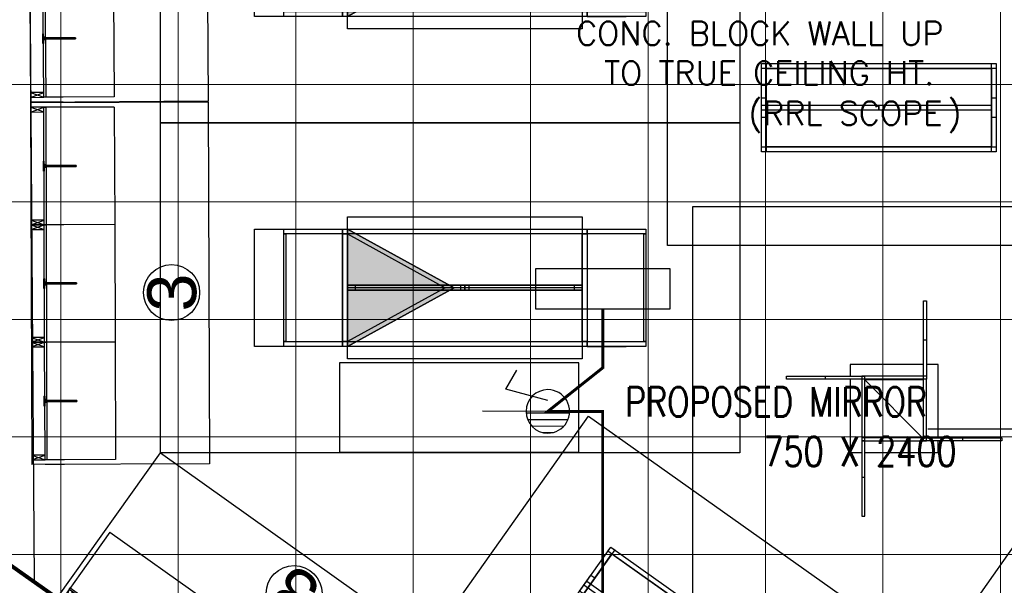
# Model space of a CAD drawing. Header units: millimetres. Extents: x 52937 to 262245, y 6619 to 63681.
# Tile 27 of 56: x 76875 to 81905, y 16546 to 19435. Entities that reach past the tile are written whole.
import ezdxf

# ---------------------------------------------------------------- set-up
doc = ezdxf.new("R2010")
doc.units = ezdxf.units.MM
doc.linetypes.add('CONTINU', pattern=[0])
for name, color, linetype in [('AREA', 8, 'Continuous'), ('ARROWS', 6, 'Continuous'), ('E-U D B-01', 211, 'Continuous'), ('E-UPS-POINT', 4, 'Continuous'), ('RTL-FLOOR-FIXTURE', 8, 'Continuous')]:
    doc.layers.add(name, color=color, linetype=linetype)
for name, color, linetype, lineweight in [('FLOORING-WITH-HATCH', 8, 'Continuous', 20), ('TEXT', 8, 'Continuous', 5), ('WALLS', 8, 'Continuous', 5)]:
    doc.layers.add(name, color=color, linetype=linetype, lineweight=lineweight)
doc.styles.add('ARIAL', font='romans.shx', dxfattribs={"width": 0.8})
doc.styles.get("Standard").update_dxf_attribs({"font": 'arial.ttf'})

# ---------------------------------------------------------------- blocks, each defined once
blk = doc.blocks.new('RTL-HG')
blk.add_hatch(color=256).paths.add_polyline_path([(0, 20.5), (300, -525), (-300, -525)])
for p, q in [((-300, 700), (-300, 900)), ((300, 700), (300, 900)), ((0, 675), (0, -525)), ((-275, -525), (-300, -525)), ((275, -525), (300, -525))]:
    blk.add_line(p, q)
for points in [[(-300, 700), (-300, 1000), (-275, 1000), (-275, 700)], [(-275, 990), (-275, 1000), (275, 1000), (275, 990)], [(275, 700), (275, 1000), (300, 1000), (300, 700)], [(-362.5, -525), (-362.5, 675), (-12.5, 675), (-12.5, -525)], [(-300, -550), (-300, 700), (300, 700), (300, -550)], [(-300, -550), (-300, 700), (-275, 700), (-275, -550)], [(-275, 675), (-275, 700), (275, 700), (275, 675)], [(-12.5, 635), (-12.5, 675), (12.5, 675), (12.5, 635)], [(-12.5, 75), (-12.5, 675), (12.5, 675), (12.5, 75)], [(-12.5, 75), (-12.5, 675), (12.5, 675), (12.5, 75)], [(12.5, -525), (12.5, 675), (362.5, 675), (362.5, -525)], [(275, -550), (275, 700), (300, 700), (300, -550)], [(-12.5, 55), (-12.5, 95), (12.5, 95), (12.5, 55)], [(-12.5, -525), (-12.5, 75), (12.5, 75), (12.5, -525)], [(0, 20.5), (-300, -525), (-275, -525), (0, -25), (275, -525), (300, -525)], [(0, 20.5), (300, -525), (-300, -525)], [(-12.5, -525), (-12.5, -485), (12.5, -485), (12.5, -525)], [(-300, -1000), (-300, -550), (300.1, -550), (300.1, -1000)], [(-300, -850), (-300, -550), (-275, -550), (-275, -850)], [(-275, -550), (-275, -525), (275, -525), (275, -550)], [(275, -850), (275, -550), (300, -550), (300, -850)], [(-275, -850), (-275, -840), (275, -840), (275, -850)]]:
    blk.add_lwpolyline(points, close=True)
at = {"layer": 'RTL-FLOOR-FIXTURE'}
for p, q in [((-842.5, -1480), (-842.5, 1480)), ((-842.5, 1480), (842.5, 1480)), ((842.5, 1480), (842.5, -1480)), ((842.5, -1480), (-842.5, -1480))]:
    blk.add_line(p, q, dxfattribs=at)
blk = doc.blocks.new('8')
for p, q in [((1, 740.2), (1, 907)), ((26, 740.2), (26, 840))]:
    blk.add_line(p, q)
at = {"ltscale": 100}
for p, q in [((26, 907), (50, 840)), ((50, 907), (26, 840))]:
    blk.add_line(p, q, dxfattribs=at)
at = {"ltscale": 0.25}
for p, q in [((26, 480), (26, 740.2)), ((626, 480), (26, 480))]:
    blk.add_line(p, q, dxfattribs=at)
at = {"ltscale": 100}
for points in [[(26, 840), (50, 840), (50, 907), (26, 907)], [(26, 840), (626, 840), (626, 830), (26, 830)]]:
    blk.add_lwpolyline(points, close=True, dxfattribs=at)
at = {"ltscale": 5}
for points in [[(350.1, 843), (350.1, 840), (300.1, 840), (300.1, 843)], [(301.9, 843), (301.9, 840), (351.9, 840), (351.9, 843)], [(323.3, 830), (323.3, 675.7), (328.8, 675.7), (328.8, 830)], [(328.8, 830), (328.8, 675.7), (323.3, 675.7), (323.3, 830)]]:
    blk.add_lwpolyline(points, close=True, dxfattribs=at)
for points in [[(318.7, 835.6), (317.1, 835.6), (317.1, 835), (318.7, 835)], [(318.7, 835.6), (317.1, 835.6), (317.1, 835), (318.7, 835)], [(318.7, 835.6), (318.7, 840), (323.4, 840), (323.4, 838.6)], [(318.7, 835.6), (318.7, 840), (323.4, 840), (323.4, 838.6)], [(319.9, 835), (318.7, 835)], [(319.9, 835), (318.7, 835)], [(323.4, 835), (323.4, 830), (319.9, 830), (319.9, 835)], [(323.4, 835), (323.4, 830), (319.9, 830), (319.9, 835)], [(323.4, 838.6), (322.8, 838.6), (322.8, 837.6), (323.4, 837.6)], [(323.4, 838.6), (322.8, 838.6), (322.8, 837.6), (323.4, 837.6)], [(323.4, 837.3), (322.8, 837.3), (322.8, 836.3), (323.4, 836.3)], [(323.4, 837.3), (322.8, 837.3), (322.8, 836.3), (323.4, 836.3)], [(323.4, 836), (322.8, 836), (322.8, 835), (323.4, 835)], [(323.4, 836), (322.8, 836), (322.8, 835), (323.4, 835)], [(323.4, 837.6), (323.4, 837.3)], [(323.4, 837.6), (323.4, 837.3)], [(323.4, 836.3), (323.4, 836)], [(323.4, 836.3), (323.4, 836)], [(333.3, 835.6), (333.3, 840), (328.6, 840), (328.6, 838.6)], [(333.3, 835.6), (333.3, 840), (328.6, 840), (328.6, 838.6)], [(328.6, 838.6), (329.2, 838.6), (329.2, 837.6), (328.6, 837.6)], [(328.6, 838.6), (329.2, 838.6), (329.2, 837.6), (328.6, 837.6)], [(328.6, 837.6), (328.6, 837.3)], [(328.6, 837.6), (328.6, 837.3)], [(328.6, 837.3), (329.2, 837.3), (329.2, 836.3), (328.6, 836.3)], [(328.6, 837.3), (329.2, 837.3), (329.2, 836.3), (328.6, 836.3)], [(328.6, 836.3), (328.6, 836)], [(328.6, 836.3), (328.6, 836)], [(328.6, 836), (329.2, 836), (329.2, 835), (328.6, 835)], [(328.6, 836), (329.2, 836), (329.2, 835), (328.6, 835)], [(328.6, 835), (328.6, 830), (332.1, 830), (332.1, 835)], [(328.6, 835), (328.6, 830), (332.1, 830), (332.1, 835)], [(332.1, 835), (333.3, 835)], [(332.1, 835), (333.3, 835)], [(333.3, 835.6), (334.9, 835.6), (334.9, 835), (333.3, 835)], [(333.3, 835.6), (334.9, 835.6), (334.9, 835), (333.3, 835)]]:
    blk.add_lwpolyline(points, dxfattribs=at)
at = {"layer": 'RTL-FLOOR-FIXTURE'}
for p, q in [((0, 0), (0, 907)), ((4851, 907), (0, 907)), ((4851, 0), (0, 0))]:
    blk.add_line(p, q, dxfattribs=at)
blk = doc.blocks.new('3')
at = {"ltscale": 100}
for p, q in [((24, 916.7), (48, 849.7)), ((48, 916.7), (24, 849.7)), ((600, 916.7), (624, 849.7)), ((624, 916.7), (600, 849.7)), ((600, 916.7), (624, 849.7)), ((624, 916.7), (600, 849.7)), ((624, 916.7), (648, 849.7)), ((648, 916.7), (624, 849.7)), ((1200, 916.7), (1224, 849.7)), ((1224, 916.7), (1200, 849.7)), ((1200, 916.7), (1224, 849.7)), ((1224, 916.7), (1200, 849.7)), ((1224, 916.7), (1248, 849.7)), ((1248, 916.7), (1224, 849.7)), ((1800, 916.7), (1824, 849.7)), ((1824, 916.7), (1800, 849.7)), ((1800, 916.7), (1824, 849.7)), ((1824, 916.7), (1800, 849.7))]:
    blk.add_line(p, q, dxfattribs=at)
for p, q in [((0, 749.9), (0, 849.7)), ((24, 749.9), (24, 849.7)), ((624, 749.9), (624, 849.7)), ((1224, 749.9), (1224, 849.7)), ((1224, 749.9), (1224, 849.7)), ((1224, 749.9), (1224, 849.7)), ((1824, 749.9), (1824, 849.7)), ((1824, 749.9), (1824, 849.7))]:
    blk.add_line(p, q)
at = {"ltscale": 0.25}
for p, q in [((24, 489.7), (24, 749.9)), ((624, 489.7), (624, 749.9)), ((1224, 489.7), (1224, 749.9)), ((1224, 489.7), (1224, 749.9)), ((1224, 489.7), (1224, 749.9)), ((1824, 489.7), (1824, 749.9)), ((1824, 489.7), (1824, 749.9)), ((624, 489.7), (24, 489.7)), ((1224, 489.7), (624, 489.7)), ((1824, 489.7), (1224, 489.7))]:
    blk.add_line(p, q, dxfattribs=at)
at = {"ltscale": 100}
for points in [[(24, 849.7), (48, 849.7), (48, 916.7), (24, 916.7)], [(600, 849.7), (624, 849.7), (624, 916.7), (600, 916.7)], [(600, 849.7), (624, 849.7), (624, 916.7), (600, 916.7)], [(624, 849.7), (648, 849.7), (648, 916.7), (624, 916.7)], [(1200, 849.7), (1224, 849.7), (1224, 916.7), (1200, 916.7)], [(1200, 849.7), (1224, 849.7), (1224, 916.7), (1200, 916.7)], [(1224, 849.7), (1248, 849.7), (1248, 916.7), (1224, 916.7)], [(1800, 849.7), (1824, 849.7), (1824, 916.7), (1800, 916.7)], [(1800, 849.7), (1824, 849.7), (1824, 916.7), (1800, 916.7)], [(24, 849.7), (624, 849.7), (624, 839.7), (24, 839.7)], [(624, 849.7), (1224, 849.7), (1224, 839.7), (624, 839.7)], [(1224, 849.7), (1824, 849.7), (1824, 839.7), (1224, 839.7)]]:
    blk.add_lwpolyline(points, close=True, dxfattribs=at)
at = {"ltscale": 5}
for points in [[(348.1, 852.7), (348.1, 849.7), (298.1, 849.7), (298.1, 852.7)], [(299.9, 852.7), (299.9, 849.7), (349.9, 849.7), (349.9, 852.7)], [(321.2, 839.7), (321.2, 685.4), (326.7, 685.4), (326.7, 839.7)], [(326.7, 839.7), (326.7, 685.4), (321.2, 685.4), (321.2, 839.7)], [(948.1, 852.7), (948.1, 849.7), (898.1, 849.7), (898.1, 852.7)], [(899.9, 852.7), (899.9, 849.7), (949.9, 849.7), (949.9, 852.7)], [(921.2, 839.7), (921.2, 685.4), (926.7, 685.4), (926.7, 839.7)], [(926.7, 839.7), (926.7, 685.4), (921.2, 685.4), (921.2, 839.7)], [(1548.1, 852.7), (1548.1, 849.7), (1498.1, 849.7), (1498.1, 852.7)], [(1499.9, 852.7), (1499.9, 849.7), (1549.9, 849.7), (1549.9, 852.7)], [(1521.2, 839.7), (1521.2, 685.4), (1526.7, 685.4), (1526.7, 839.7)], [(1526.7, 839.7), (1526.7, 685.4), (1521.2, 685.4), (1521.2, 839.7)]]:
    blk.add_lwpolyline(points, close=True, dxfattribs=at)
for points in [[(316.7, 845.3), (315.1, 845.3), (315.1, 844.7), (316.7, 844.7)], [(316.7, 845.3), (315.1, 845.3), (315.1, 844.7), (316.7, 844.7)], [(316.7, 845.3), (316.7, 849.7), (321.4, 849.7), (321.4, 848.3)], [(316.7, 845.3), (316.7, 849.7), (321.4, 849.7), (321.4, 848.3)], [(317.9, 844.7), (316.7, 844.7)], [(317.9, 844.7), (316.7, 844.7)], [(321.4, 844.7), (321.4, 839.7), (317.9, 839.7), (317.9, 844.7)], [(321.4, 844.7), (321.4, 839.7), (317.9, 839.7), (317.9, 844.7)], [(321.4, 848.3), (320.8, 848.3), (320.8, 847.3), (321.4, 847.3)], [(321.4, 848.3), (320.8, 848.3), (320.8, 847.3), (321.4, 847.3)], [(321.4, 847), (320.8, 847), (320.8, 846), (321.4, 846)], [(321.4, 847), (320.8, 847), (320.8, 846), (321.4, 846)], [(321.4, 845.7), (320.8, 845.7), (320.8, 844.7), (321.4, 844.7)], [(321.4, 845.7), (320.8, 845.7), (320.8, 844.7), (321.4, 844.7)], [(321.4, 847.3), (321.4, 847)], [(321.4, 847.3), (321.4, 847)], [(321.4, 846), (321.4, 845.7)], [(321.4, 846), (321.4, 845.7)], [(331.3, 845.3), (331.3, 849.7), (326.6, 849.7), (326.6, 848.3)], [(331.3, 845.3), (331.3, 849.7), (326.6, 849.7), (326.6, 848.3)], [(326.6, 848.3), (327.2, 848.3), (327.2, 847.3), (326.6, 847.3)], [(326.6, 848.3), (327.2, 848.3), (327.2, 847.3), (326.6, 847.3)], [(326.6, 847.3), (326.6, 847)], [(326.6, 847.3), (326.6, 847)], [(326.6, 847), (327.2, 847), (327.2, 846), (326.6, 846)], [(326.6, 847), (327.2, 847), (327.2, 846), (326.6, 846)], [(326.6, 846), (326.6, 845.7)], [(326.6, 846), (326.6, 845.7)], [(326.6, 845.7), (327.2, 845.7), (327.2, 844.7), (326.6, 844.7)], [(326.6, 845.7), (327.2, 845.7), (327.2, 844.7), (326.6, 844.7)], [(326.6, 844.7), (326.6, 839.7), (330.1, 839.7), (330.1, 844.7)], [(326.6, 844.7), (326.6, 839.7), (330.1, 839.7), (330.1, 844.7)], [(330.1, 844.7), (331.3, 844.7)], [(330.1, 844.7), (331.3, 844.7)], [(331.3, 845.3), (332.9, 845.3), (332.9, 844.7), (331.3, 844.7)], [(331.3, 845.3), (332.9, 845.3), (332.9, 844.7), (331.3, 844.7)], [(916.7, 845.3), (915.1, 845.3), (915.1, 844.7), (916.7, 844.7)], [(916.7, 845.3), (915.1, 845.3), (915.1, 844.7), (916.7, 844.7)], [(916.7, 845.3), (916.7, 849.7), (921.4, 849.7), (921.4, 848.3)], [(916.7, 845.3), (916.7, 849.7), (921.4, 849.7), (921.4, 848.3)], [(917.9, 844.7), (916.7, 844.7)], [(917.9, 844.7), (916.7, 844.7)], [(921.4, 844.7), (921.4, 839.7), (917.9, 839.7), (917.9, 844.7)], [(921.4, 844.7), (921.4, 839.7), (917.9, 839.7), (917.9, 844.7)], [(921.4, 848.3), (920.8, 848.3), (920.8, 847.3), (921.4, 847.3)], [(921.4, 848.3), (920.8, 848.3), (920.8, 847.3), (921.4, 847.3)], [(921.4, 847), (920.8, 847), (920.8, 846), (921.4, 846)], [(921.4, 847), (920.8, 847), (920.8, 846), (921.4, 846)], [(921.4, 845.7), (920.8, 845.7), (920.8, 844.7), (921.4, 844.7)], [(921.4, 845.7), (920.8, 845.7), (920.8, 844.7), (921.4, 844.7)], [(921.4, 847.3), (921.4, 847)], [(921.4, 847.3), (921.4, 847)], [(921.4, 846), (921.4, 845.7)], [(921.4, 846), (921.4, 845.7)], [(931.3, 845.3), (931.3, 849.7), (926.6, 849.7), (926.6, 848.3)], [(931.3, 845.3), (931.3, 849.7), (926.6, 849.7), (926.6, 848.3)], [(926.6, 848.3), (927.2, 848.3), (927.2, 847.3), (926.6, 847.3)], [(926.6, 848.3), (927.2, 848.3), (927.2, 847.3), (926.6, 847.3)], [(926.6, 847.3), (926.6, 847)], [(926.6, 847.3), (926.6, 847)], [(926.6, 847), (927.2, 847), (927.2, 846), (926.6, 846)], [(926.6, 847), (927.2, 847), (927.2, 846), (926.6, 846)], [(926.6, 846), (926.6, 845.7)], [(926.6, 846), (926.6, 845.7)], [(926.6, 845.7), (927.2, 845.7), (927.2, 844.7), (926.6, 844.7)], [(926.6, 845.7), (927.2, 845.7), (927.2, 844.7), (926.6, 844.7)], [(926.6, 844.7), (926.6, 839.7), (930.1, 839.7), (930.1, 844.7)], [(926.6, 844.7), (926.6, 839.7), (930.1, 839.7), (930.1, 844.7)], [(930.1, 844.7), (931.3, 844.7)], [(930.1, 844.7), (931.3, 844.7)], [(931.3, 845.3), (932.9, 845.3), (932.9, 844.7), (931.3, 844.7)], [(931.3, 845.3), (932.9, 845.3), (932.9, 844.7), (931.3, 844.7)], [(1516.7, 845.3), (1515.1, 845.3), (1515.1, 844.7), (1516.7, 844.7)], [(1516.7, 845.3), (1515.1, 845.3), (1515.1, 844.7), (1516.7, 844.7)], [(1516.7, 845.3), (1516.7, 849.7), (1521.4, 849.7), (1521.4, 848.3)], [(1516.7, 845.3), (1516.7, 849.7), (1521.4, 849.7), (1521.4, 848.3)], [(1517.9, 844.7), (1516.7, 844.7)], [(1517.9, 844.7), (1516.7, 844.7)], [(1521.4, 844.7), (1521.4, 839.7), (1517.9, 839.7), (1517.9, 844.7)], [(1521.4, 844.7), (1521.4, 839.7), (1517.9, 839.7), (1517.9, 844.7)], [(1521.4, 848.3), (1520.8, 848.3), (1520.8, 847.3), (1521.4, 847.3)], [(1521.4, 848.3), (1520.8, 848.3), (1520.8, 847.3), (1521.4, 847.3)], [(1521.4, 847), (1520.8, 847), (1520.8, 846), (1521.4, 846)], [(1521.4, 847), (1520.8, 847), (1520.8, 846), (1521.4, 846)], [(1521.4, 845.7), (1520.8, 845.7), (1520.8, 844.7), (1521.4, 844.7)], [(1521.4, 845.7), (1520.8, 845.7), (1520.8, 844.7), (1521.4, 844.7)], [(1521.4, 847.3), (1521.4, 847)], [(1521.4, 847.3), (1521.4, 847)], [(1521.4, 846), (1521.4, 845.7)], [(1521.4, 846), (1521.4, 845.7)], [(1531.3, 845.3), (1531.3, 849.7), (1526.6, 849.7), (1526.6, 848.3)], [(1531.3, 845.3), (1531.3, 849.7), (1526.6, 849.7), (1526.6, 848.3)], [(1526.6, 848.3), (1527.2, 848.3), (1527.2, 847.3), (1526.6, 847.3)], [(1526.6, 848.3), (1527.2, 848.3), (1527.2, 847.3), (1526.6, 847.3)], [(1526.6, 847.3), (1526.6, 847)], [(1526.6, 847.3), (1526.6, 847)], [(1526.6, 847), (1527.2, 847), (1527.2, 846), (1526.6, 846)], [(1526.6, 847), (1527.2, 847), (1527.2, 846), (1526.6, 846)], [(1526.6, 846), (1526.6, 845.7)], [(1526.6, 846), (1526.6, 845.7)], [(1526.6, 845.7), (1527.2, 845.7), (1527.2, 844.7), (1526.6, 844.7)], [(1526.6, 845.7), (1527.2, 845.7), (1527.2, 844.7), (1526.6, 844.7)], [(1526.6, 844.7), (1526.6, 839.7), (1530.1, 839.7), (1530.1, 844.7)], [(1526.6, 844.7), (1526.6, 839.7), (1530.1, 839.7), (1530.1, 844.7)], [(1530.1, 844.7), (1531.3, 844.7)], [(1530.1, 844.7), (1531.3, 844.7)], [(1531.3, 845.3), (1532.9, 845.3), (1532.9, 844.7), (1531.3, 844.7)], [(1531.3, 845.3), (1532.9, 845.3), (1532.9, 844.7), (1531.3, 844.7)]]:
    blk.add_lwpolyline(points, dxfattribs=at)
blk.add_circle((875.5, 200.2), 143)
at = {"layer": 'RTL-FLOOR-FIXTURE'}
for p, q in [((0, 9.7), (0, 916.7)), ((1849, 916.7), (0, 916.7)), ((1849, 916.7), (1849, 9.7)), ((1849, 9.7), (0, 9.7))]:
    blk.add_line(p, q, dxfattribs=at)
at = {"insert": (875.5, 70.8), "char_height": 250, "attachment_point": 8}
blk.add_mtext_dynamic_manual_height_columns('\\pxqc;{\\fArial|b0|i0|c0|p34;\\C0;3}', width=2166.049, gutter_width=12.5, heights=[0], dxfattribs=at)
blk = doc.blocks.new('RTL-SR')
for p, q in [((-600, 225), (600, 225)), ((-600, 200), (-600, 225)), ((-600, 225), (-575, 225)), ((-600, -225), (-600, 225)), ((-575, 225), (-575, -225)), ((575, 225), (600, 225)), ((575, -225), (575, 225)), ((600, 225), (600, 200)), ((600, 225), (600, -225)), ((600, 200), (-600, 200)), ((-575, 200), (575, 200)), ((-575, -200), (-575, 200)), ((575, 200), (575, -200)), ((-600, 50), (-575, 50)), ((-600, -50), (-600, 50)), ((-575, 50), (-575, -50)), ((-575, 12.5), (0, 12.5)), ((-575, -12.5), (-575, 12.5)), ((0, 12.5), (600, 12.5)), ((0, -12.5), (0, 12.5)), ((0, 12.5), (0, -12.5)), ((575, 50), (600, 50)), ((575, -50), (575, 50)), ((600, 50), (600, -50)), ((600, 12.5), (600, -12.5)), ((-575, -50), (-600, -50)), ((0, -12.5), (-575, -12.5)), ((600, -12.5), (0, -12.5)), ((600, -50), (575, -50)), ((-600, -200), (600, -200)), ((-600, -225), (-600, -200)), ((575, -200), (-575, -200)), ((600, -200), (600, -225)), ((600, -225), (-600, -225)), ((-575, -225), (-600, -225)), ((600, -225), (575, -225))]:
    blk.add_line(p, q)
at = {"layer": 'RTL-FLOOR-FIXTURE'}
for p, q in [((-1080, 705), (1080, 705)), ((-1080, -705), (-1080, 705)), ((1080, 705), (1080, -705)), ((1080, -705), (-1080, -705))]:
    blk.add_line(p, q, dxfattribs=at)
blk = doc.blocks.new('RTL-4W')
for points in [[(149.8, 362.6), (149.8, 562.6), (164.8, 562.6), (164.8, 362.6)], [(164.8, 177.6), (150.4, 177.6), (149.8, 177.6), (149.8, 237.6), (149.8, 362.6), (164.8, 362.6), (164.8, 237.6), (164.8, 177.6), (165.4, 177.6), (165.4, 162.6), (165, 162.6), (164.8, 162.6), (150.4, 162.6), (150.4, 177.6)], [(149.8, 237.6), (-224.6, 237.6), (-224.6, 177.8)], [(225.4, -137.4), (225.4, 237.6), (164.8, 237.6)], [(-350.3, 162.8), (-550.3, 162.8), (-550.3, 177.8), (-350.3, 177.8), (-224.6, 177.8), (-150.3, 177.8), (-150.3, 177.6), (-164.6, 177.6), (-164.6, 162.8), (-224.6, 162.8), (-350.3, 162.8), (-350.3, 177.8)], [(-224.6, 162.8), (-224.6, -212.4), (-164.5, -212.4)], [(-164.6, 162.8), (-164.6, 162.6)], [(150.4, -152.4), (150.3, -152.4), (150, -152.4), (150, -152.5), (165, -152.5), (165, -152.4), (150.4, -152.4), (150.4, -141.6), (150.4, -137.4), (150.4, 158.4), (150.4, 162.6), (150, 162.6), (149.8, 162.6), (-149.6, 162.6), (-164.6, 162.6), (-164.6, -137.4), (-164.6, -152.4), (-164.6, -152.5), (-164.5, -152.5), (-164.5, -212.4), (-164.5, -337.5), (-149.5, -337.5), (-149.5, -212.4), (-149.5, -152.4), (-149.6, -152.4), (-149.6, -137.4), (-149.6, 158.4), (145.7, -137.4), (149.9, -141.6), (150.4, -141.6)], [(150.4, 158.4), (-149.6, 158.4), (-149.6, 162.6), (-149.6, 177.6), (-150.3, 177.6)], [(149.8, 177.6), (-149.6, 177.6)], [(150.4, -137.4), (165.4, -137.4), (165.4, 162.6)], [(145.7, -137.4), (-149.6, -137.4), (-164.6, -137.4)], [(350.3, -137.4), (550.3, -137.4), (550.3, -152.4), (350.3, -152.4)], [(-164.6, -152.4), (-164.5, -152.4)], [(-149.5, -152.4), (150, -152.4)], [(-149.5, -212.4), (225.4, -212.4), (225.4, -152.4)], [(165.4, -152.4), (165, -152.4)], [(-164.5, -337.5), (-164.5, -537.5), (-149.5, -537.5), (-149.5, -337.5)]]:
    blk.add_lwpolyline(points)
for points in [[(165.4, -152.4), (165.4, -137.4), (225.4, -137.4), (350.3, -137.4), (350.3, -152.4), (225.4, -152.4)], [(-149.6, -152.4), (-164.5, -152.4), (-164.5, -152.5), (-149.6, -152.5)]]:
    blk.add_lwpolyline(points, close=True)
at = {"layer": 'RTL-FLOOR-FIXTURE'}
for p, q in [((1030.3, 1042.6), (-1030.3, 1042.6)), ((-1030.3, 1042.6), (-1030.3, -1017.5)), ((1030.3, -1017.5), (1030.3, 1042.6)), ((-1030.3, -1017.5), (1030.3, -1017.5))]:
    blk.add_line(p, q, dxfattribs=at)
blk = doc.blocks.new('6A UPS POINT')
at = {"layer": 'E-UPS-POINT'}
h = blk.add_hatch(dxfattribs=at)
h.set_pattern_fill('_USER', color=6, scale=40.02075, angle=90, style=0, pattern_type=0)
h.set_pattern_definition([(90, (-12463.57, -36874.51), (-40.02075, 0), [])])
h.paths.add_polyline_path([(0, 133.4, 0.414214), (-133.4, 0, 0.414214), (0, -133.4)])
at = {"layer": 'E-UPS-POINT', "color": 40, "flags": 128}
for points in [[(0, -133.4), (0, 400.2)], [(66.7, 0), (135.8, 257.7), (251.3, 191)]]:
    blk.add_lwpolyline(points, dxfattribs=at)
blk.add_lwpolyline([(-133.4, 0, 1), (133.4, 0, 1)], format="xyb", close=True, dxfattribs=at)

msp = doc.modelspace()

# ---------------------------------------------------------------- hatches: boundary and pattern name
at = {"layer": 'FLOORING-WITH-HATCH', "linetype": 'CONTINU'}
h = msp.add_hatch(dxfattribs=at)
h.set_pattern_fill('_USER', color=8, scale=600, style=0, double=1, pattern_type=0)
h.set_pattern_definition([(0, (69884.6, 45503.13), (0, 600), []), (90, (69884.6, 45503.13), (-600, 4e-14), [])])
h.paths.add_polyline_path([(87198.6, 29439.8), (86998.8, 29439.8), (86998.8, 17940.4), (82273.8, 17940.4), (82273.6, 29739.8), (82843.6, 29739.8), (82843.6, 31169.8), (85103.6, 31169.8), (85103.6, 29739.8), (87198.6, 29739.8)], flags=16)
h.paths.add_polyline_path([(71848.6, 44614.6), (72148.6, 44614.6), (72148.6, 43914.6), (71848.6, 43914.6)], flags=16)
h.paths.add_polyline_path([(77548.7, 44615.1), (77848.7, 44615.1), (77848.7, 43915.1), (77548.7, 43915.1)], flags=16)
h.paths.add_polyline_path([(83298.7, 44614.6), (83598.7, 44614.6), (83598.7, 43914.6), (83298.7, 43914.6)], flags=16)
h.paths.add_polyline_path([(83298.7, 40665.4), (83598.7, 40665.4), (83598.7, 39965.4), (83298.7, 39965.4)], flags=16)
h.paths.add_polyline_path([(77548.7, 40665.4), (77848.7, 40665.4), (77848.7, 39965.4), (77548.7, 39965.4)], flags=16)
h.paths.add_polyline_path([(71848.6, 40664.8), (72148.6, 40664.8), (72148.6, 39949.8), (71848.6, 39949.8)], flags=16)
h.paths.add_polyline_path([(77848.7, 35465.4), (77848.7, 34765.4), (77548.7, 34765.4), (77548.7, 35465.4)], flags=16)
h.paths.add_polyline_path([(83298.7, 35465.4), (83598.7, 35465.4), (83598.7, 34965.4), (83298.7, 34965.4)], flags=16)
h.paths.add_polyline_path([(77898.6, 29739.8), (77898.6, 29439.8), (77298.6, 29439.8), (77298.6, 29739.8)], flags=16)
h.paths.add_polyline_path([(72148.6, 29439.8), (71848.6, 29439.8), (71848.6, 30039.8), (72148.6, 30039.8)], flags=17)
h.paths.add_polyline_path([(68798.7, 30139.8), (69098.7, 30139.8), (69098.7, 29439.8), (68798.7, 29439.8)], flags=16)
h.paths.add_polyline_path([(86998.6, 12490.4), (86998.6, 12190.4), (86258.6, 12190.4), (86258.6, 12490.4)], flags=16)
h.paths.add_polyline_path([(71848.6, 37485.9), (71848.6, 38385.9), (73348.6, 38385.9), (73348.6, 37485.9)], flags=16)
h.paths.add_polyline_path([(70878.6, 40179.8), (71848.6, 40179.8), (71848.6, 40664.8), (72148.6, 40664.8), (72148.6, 39949.8), (70878.6, 39954.7), (68248.8, 39964.8), (68248.4, 35415.8), (71548.6, 35416), (72448.6, 35360.9), (72148.6, 35360.9), (72148.6, 34865.4), (71848.6, 34865.4), (71848.6, 35214.8), (65167.2, 35214.8), (67766.7, 29589.6), (74943.8, 29589.6), (74943.8, 26014.8), (76373.6, 26014.8), (76373.6, 26164.8), (76877.5, 26164.8), (76873.6, 23664.8), (76823.6, 23664.8), (76823.6, 20520.3), (76873.6, 20520.3), (76873.6, 19920.3), (76823.6, 19920.3), (76823.6, 16651.8), (78576, 15414), (78635.5, 15498), (79043.6, 15209.1), (78986.7, 15128.8), (82255.2, 12815.3), (82314.1, 12898.4), (82640.6, 12667.3), (82582, 12584.5), (86437.3, 9861.3), (86493.1, 9940.1), (86819.5, 9709), (86766.6, 9634.1), (90398.8, 7063.1), (90422.8, 7097.1), (90708.6, 6895.2), (90708.6, 12429.7), (92958.6, 12429.7), (93254.1, 33285.6), (86771.8, 33285.2), (86771.8, 45844.8), (69885.3, 45503.5), (69885.8, 42889.8), (70878.6, 42889.8)])

# ---------------------------------------------------------------- linework, layer by layer
at = {"layer": 'AREA'}
msp.add_lwpolyline([(92988.6, 12429.7), (93145.2, 23691.1), (87013.3, 23689.7), (86998.8, 17940.4), (82273.8, 17940.4), (82280.6, 27070.4), (76873.6, 27070.4), (76949.2, 16567.9), (78588.5, 15422.1)], dxfattribs=at)
at = {"layer": 'AREA', "const_width": 5}
for points in [[(82795.9, 17939.2), (80727.6, 15011), (79799.3, 15666.6), (79276.1, 14925.8), (78991.9, 15126.3), (79050.5, 15209), (78635.7, 15497.9), (78576, 15414), (76949.2, 16567.9), (76878.7, 27072.2), (79326.5, 27072.2), (79326.5, 27070.4), (82273.6, 27070.4), (82273.6, 17940.4), (82795.9, 17939.2)], [(79277, 14927.1), (79799.3, 15666.6), (80727.6, 15011), (82795.9, 17939.2), (86590.9, 17939.2), (86590.9, 12490.4), (84075.5, 13936.5), (82967.4, 12317), (82584.5, 12588.1), (82641.3, 12666.7), (82320.8, 12898.4), (82258.2, 12819.4), (79276.1, 14925.8)]]:
    msp.add_lwpolyline(points, dxfattribs=at)
at = {"layer": 'ARROWS'}
msp.add_lwpolyline([(82420.7, 17719), (82420.7, 17342.5), (81513.7, 17342.5)], dxfattribs=at)
at = {"layer": 'E-U D B-01', "color": 3, "const_width": 15}
msp.add_lwpolyline([(79854.2, 17958.5), (79854.2, 17657.5), (79572.7, 17434), (79852.9, 17434), (79852.9, 11759.2), (88418.5, 11759.2), (88708.6, 12040.2), (88708.6, 11752.3), (90215.3, 11752.3), (90215.3, 21314.7), (90084.5, 21540.2), (90394.6, 21540.2), (90394.6, 30661.8), (90101.6, 30943.2)], dxfattribs=at)
at = {"layer": 'E-U D B-01', "color": 3, "linetype": 'ByBlock', "extrusion": (-1.6836e-08, 7.00035e-09, 1), "elevation": 0}
msp.add_lwpolyline([(80197.4, 18161.4), (79509.5, 18161.4), (79509.5, 17958.5), (80197.4, 17958.5)], close=True, dxfattribs=at)
at = {"layer": 'E-UPS-POINT', "color": 3, "elevation": 0}
msp.add_lwpolyline([(79730.4, 17681.7), (78508.2, 17681.7), (78508.2, 17226.6), (79730.4, 17226.6)], close=True, dxfattribs=at)
at = {"layer": 'FLOORING-WITH-HATCH', "color": 8, "linetype": 'Continuous', "const_width": 20}
msp.add_lwpolyline([(78576, 15414), (76823.6, 16651.8), (76823.6, 19920.3), (76873.6, 19920.3), (76873.6, 20520.3), (76823.6, 20520.3), (76823.6, 23664.8), (76873.6, 23664.8), (76877.5, 26164.8), (76373.6, 26164.8), (76373.6, 26014.8), (74943.8, 26014.8), (74943.8, 29589.6), (67766.7, 29589.6)], dxfattribs=at)
at = {"layer": 'WALLS'}
msp.add_line((78576, 15414), (74787, 18090.4), dxfattribs=at)

# ---------------------------------------------------------------- block references
at = {"layer": 'E-UPS-POINT', "color": 5, "extrusion": (5.95735e-08, -4.51099e-08, 1), "xscale": 0.8333333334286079, "yscale": 0.8333333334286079, "zscale": 0.8333333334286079, "rotation": 89.83052751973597}
msp.add_blockref('6A UPS POINT', (79572.7, 17434, 0), dxfattribs=at)
at = {"layer": 'RTL-FLOOR-FIXTURE'}
for name, p, rotation in [('8', (77837.9, 19018.7), 90.42824060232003), ('RTL-HG', (79073.7, 19750.6), 270.0000000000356), ('RTL-SR', (81263.8, 18985.5), 180.000000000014), ('3', (77854.1, 17166.2), 90.20057077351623), ('RTL-HG', (79073.7, 18065.6), 270.0000000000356), ('RTL-SR', (80253.8, 16210.5), 144.6887865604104), ('RTL-HG', (82276.3, 15743.2), 144.7649047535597), ('3', (79106.2, 16159.5), 144.5815238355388)]:
    msp.add_blockref(name, p, dxfattribs=dict(at, rotation=rotation))
msp.add_blockref('RTL-4W', (81341.6, 17436.4), dxfattribs=at)

# ---------------------------------------------------------------- texts
at = {"layer": 'TEXT', "style": 'ARIAL'}
for s, p in [('CONC. BLOCK WALL UP', (79717, 19304.6)), ('TO TRUE CEILING HT.', (79860.1, 19102.1)), ('(', (80598.1, 18896.7)), ('RRL SCOPE', (80673, 18896.7)), (')', (81614.3, 18896.7))]:
    msp.add_text(s, height=120, rotation=360, dxfattribs=at).set_placement(p)
at = {"layer": 'TEXT', "style": 'ARIAL', "width": 0.8}
for s, p in [('PROPOSED MIRROR', (79967, 17407.5)), ('750 X 2400', (80673.7, 17154.4))]:
    msp.add_text(s, height=150, rotation=360, dxfattribs=at).set_placement(p)

doc.saveas('drawing.dxf')
